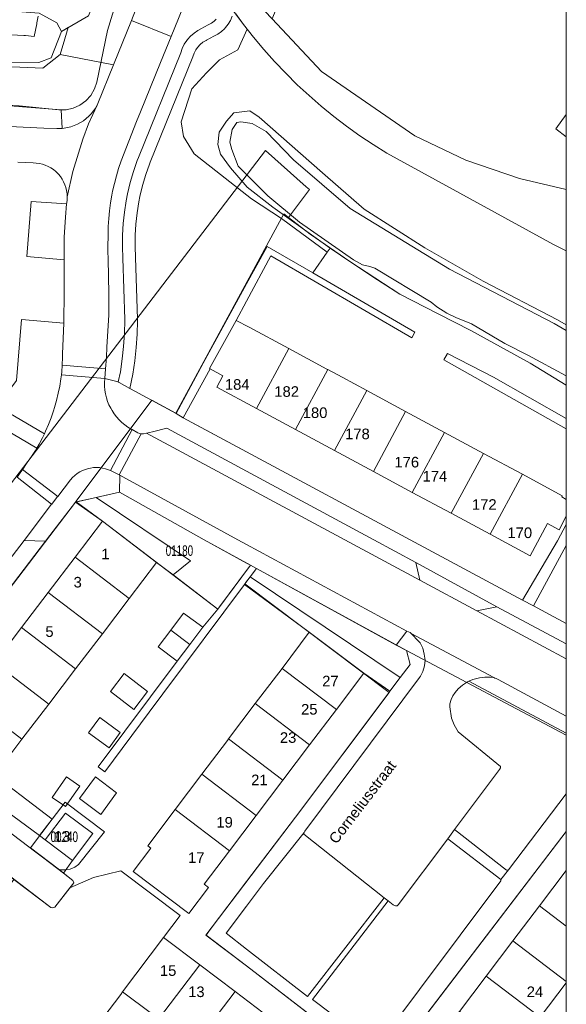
# Model space of a CAD drawing. Header units: metres. Extents: x 172328 to 173045, y 561852 to 562403.
# Tile 13 of 18: x 172968 to 173045, y 561934 to 562074. Entities that reach past the tile are written whole.
import ezdxf
from ezdxf.enums import TextEntityAlignment as Align

# ---------------------------------------------------------------- set-up
doc = ezdxf.new("R2010")
doc.units = ezdxf.units.M
doc.header["$MEASUREMENT"] = 0
for name, color, linetype, lineweight in [('BGT_BTD_groenvoorziening', 7, 'Continuous', 0), ('BGT_FTG_functioneelgebied', 7, 'Continuous', 0), ('BGT_NAR_huisnummers', 7, 'Continuous', 0), ('BGT_ORL_straatnamen', 7, 'Continuous', 0), ('BGT_OTD_erf', 7, 'Continuous', 0), ('BGT_OWT_oever_slootkant', 7, 'Continuous', 0), ('BGT_PND_pand', 7, 'Continuous', 0), ('BGT_WGD_parkeervlak', 7, 'Continuous', 0), ('BGT_WGD_rijbaan', 7, 'Continuous', 0), ('BGT_WGD_verkeersdrempel', 7, 'Continuous', 0), ('BGT_WGD_voetpad', 7, 'Continuous', 0), ('BGT_WTD_waterloop', 7, 'Continuous', 0), ('Lki_G01_perceelgrens', 7, 'Continuous', 0), ('Lki_Z01_perceelnummer', 7, 'Continuous', 0)]:
    doc.layers.add(name, color=color, linetype=linetype, lineweight=lineweight)
doc.styles.add('Style-arial', font='arial.shx')

msp = doc.modelspace()

# ---------------------------------------------------------------- linework, layer by layer
at = {"layer": 'BGT_BTD_groenvoorziening', "color": 7, "linetype": 'Continuous', "lineweight": 0, "flags": 128}
for points in [[(172996.33, 562088.61), (172989.31, 562071.27), (172987.82, 562067.58), (172984.97, 562060.62), (172984.38, 562059.26), (172983.3, 562056.47), (172982.24, 562053.65), (172981.87, 562052.6), (172981.55, 562051.53), (172981.26, 562050.45), (172981.02, 562049.36), (172980.9, 562048.8), (172980.71, 562047.7), (172980.57, 562046.6), (172980.46, 562045.49), (172980.39, 562044.37), (172980.37, 562043.8), (172980.34, 562040.82), (172980.38, 562039.81), (172980.5, 562034.83), (172980.49, 562032.83), (172980.46, 562031.81), (172980.2, 562027.32), (172980.14, 562025.8), (172980, 562024.22), (172979.89, 562022.83), (172981.82, 562022.35), (172981.82, 562022.35), (172982.12, 562023.81), (172982.39, 562025.65), (172982.58, 562027.38), (172982.7, 562029.24), (172982.74, 562031.1), (172982.74, 562031.2), (172982.47, 562039.87), (172982.41, 562041.51), (172982.42, 562043.14), (172982.51, 562044.77), (172982.68, 562046.39), (172982.93, 562048.01), (172983.13, 562049.01), (172983.51, 562050.6), (172983.96, 562052.17), (172984.5, 562053.72), (172984.66, 562054.14), (172990.67, 562068.97), (172990.89, 562069.58), (172991.17, 562070.17), (172991.53, 562070.72), (172991.62, 562070.84), (172992.06, 562071.33), (172992.55, 562071.76), (172993.09, 562072.13), (172993.52, 562072.36), (172994.57, 562072.93), (172995.01, 562073.16), (172995.4, 562073.46), (172995.67, 562073.72)], [(172977.59, 562074.21), (172974.72, 562072.54), (172974.26, 562070.94), (172973.58, 562068.72), (172981.14, 562067.26), (172983.68, 562073.54), (172983.68, 562073.54), (172984.28, 562075.01)], [(172997.96, 562074.13), (172997.71, 562073.56), (172997.4, 562073.02), (172997.01, 562072.53), (172996.88, 562072.38), (172996.42, 562071.96), (172995.91, 562071.6), (172995.36, 562071.31), (172994.33, 562070.76), (172994.27, 562070.73), (172993.81, 562070.46), (172993.4, 562070.13), (172993.04, 562069.73), (172992.79, 562069.38), (172992.55, 562068.9), (172992.39, 562068.39), (172986.33, 562053.48), (172986.23, 562053.21), (172985.71, 562051.71), (172985.26, 562050.18), (172984.89, 562048.64), (172984.74, 562047.87), (172984.48, 562046.3), (172984.31, 562044.72), (172984.22, 562043.14), (172984.21, 562041.55), (172984.27, 562039.96), (172984.54, 562031.23), (172984.54, 562031.02), (172984.5, 562029.12), (172984.37, 562027.23), (172984.17, 562025.35), (172983.89, 562023.48), (172983.46, 562021.45), (172983.57, 562021.39), (172990.03, 562017.89), (172990.03, 562017.89), (172993.82, 562025), (173000, 562036.27), (173002.9, 562041.55), (173009.36, 562037.8), (173011.43, 562040.74), (173004.92, 562045.49), (173000.71, 562048.29), (172992.57, 562054.65), (172991.07, 562057.09), (172990.71, 562059.17), (172992.24, 562063.87), (172994.33, 562066.15), (172996.17, 562067.99), (172998.77, 562069.37), (173000.1, 562072.3), (172999.57, 562072.97), (172998.47, 562074.47)], [(172956.7, 562062.2), (172973.71, 562060.9), (172973.88, 562058.26), (172974.13, 562058.28), (172974.62, 562058.37), (172975.1, 562058.49), (172975.57, 562058.66), (172976.03, 562058.85), (172976.45, 562059.08), (172976.87, 562059.35), (172977.27, 562059.65), (172977.64, 562059.98), (172977.98, 562060.34), (172978.3, 562060.73), (172978.58, 562061.14), (172978.83, 562061.57), (172978.92, 562061.78), (172981.14, 562067.26), (172981.14, 562067.26), (172973.58, 562068.72), (172971.11, 562066.81), (172963.45, 562067.12)], [(172948.85, 562059.39), (172971.25, 562058.31), (172973.13, 562058.24), (172973.63, 562058.24), (172973.88, 562058.26), (172973.71, 562060.9), (172956.7, 562062.2)], [(172967.73, 562009.19), (172968.26, 562009.97), (172968.26, 562009.97), (172968.29, 562010.02), (172968.93, 562010.93), (172969.52, 562011.78), (172970.07, 562012.65), (172970.27, 562013), (172963.28, 562017.09)], [(172977.1, 561928.93), (172982.16, 561935.6), (172982.41, 561935.99), (172988.23, 561943.69), (172990.57, 561946.79), (172982.2, 561953.13), (172978.32, 561952.16), (172974.94, 561950.73), (172972.81, 561948), (172972.56, 561947.88), (172972.26, 561947.95), (172967.04, 561951.91), (172962, 561945.07), (172962.24, 561944.89), (172955.18, 561935.31), (172954.94, 561935.49), (172950.79, 561929.85)]]:
    msp.add_lwpolyline(points, dxfattribs=at)
for points in [[(173045.29, 562030.45), (173045.29, 562040.92), (173043.49, 562041.83), (173019.87, 562054.75), (173017.93, 562055.96), (173016.03, 562057.23), (173014.17, 562058.56), (173012.35, 562059.95), (173010.58, 562061.4), (173008.86, 562062.9), (173007.18, 562064.45), (173005.55, 562066.06), (173003.97, 562067.72), (173002.45, 562069.42), (173000.98, 562071.18), (173000.1, 562072.3), (172998.77, 562069.37), (172996.17, 562067.99), (172994.33, 562066.15), (172992.24, 562063.87), (172990.71, 562059.17), (172991.07, 562057.09), (172992.57, 562054.65), (173000.71, 562048.29), (173004.92, 562045.49), (173011.43, 562040.74), (173011.84, 562041.32), (173003.7, 562047.12), (173000.1, 562049.93), (172997.71, 562052.67), (172996.3, 562054.61), (172995.93, 562056), (172996.1, 562057.72), (172997.15, 562059.3), (172998.21, 562060.47), (173000.46, 562060.75), (173001.79, 562059.83), (173010.75, 562051.95), (173016.64, 562046.81), (173025.27, 562041.35), (173033.5, 562036.62), (173044.03, 562031.15), (173045.29, 562030.45)], [(172974.49, 562047.57), (172969.48, 562047.89), (172968.86, 562040.11), (172974.14, 562039.63), (172974.13, 562042.46), (172974.14, 562042.88), (172974.35, 562045.7), (172974.49, 562047.57)], [(172971.35, 562015.03), (172971.52, 562015.38), (172971.93, 562016.32), (172972.3, 562017.29), (172972.64, 562018.26), (172972.8, 562018.76), (172973.08, 562019.75), (172973.32, 562020.76), (172973.52, 562021.77), (172973.68, 562022.78), (172973.75, 562023.38), (172973.8, 562023.81), (172973.88, 562024.74), (172973.93, 562025.87), (172973.93, 562026.36), (172974.09, 562030.7), (172968.11, 562031.19), (172967.38, 562022.54), (172964.66, 562018.91), (172971.35, 562015.03)], [(172975.87, 562005.37), (172979.58, 562002.65), (172987.25, 561996.8), (172989.58, 561995.02), (172992.04, 561997.02), (172978.68, 562006), (172975.87, 562005.37)], [(172982.01, 562006.75), (172978.68, 562006), (172992.04, 561997.02), (172989.58, 561995.02), (172995.91, 561990.18), (172996.16, 561990.51), (172998.9, 561994.19), (173000, 561995.66), (173000.55, 561996.41), (173000, 561996.71), (172993.99, 562000), (172982.01, 562006.75)], [(173021.21, 561985.09), (173001.39, 561995.95), (173000.49, 561994.74), (173021.76, 561980.5), (173023.15, 561982.36), (173022.63, 561984.32), (173021.21, 561985.09)], [(173035.46, 561990.53), (173023.99, 561996.78), (173024.52, 561994.27), (173032.6, 561989.96), (173035.46, 561990.53)], [(173021.76, 561980.5), (173000.49, 561994.74), (173000, 561994.08), (172999.71, 561993.69), (173008.87, 561986.9), (173016.59, 561981.1), (173020.31, 561978.57), (173021.76, 561980.5)], [(173045.29, 561964.05), (173045.29, 561972.61), (173031.47, 561979.97), (173031.29, 561979.89), (173030.57, 561979.4), (173029.99, 561978.88), (173029.53, 561978.39), (173029.2, 561977.89), (173028.97, 561977.37), (173028.81, 561976.77), (173028.81, 561976.34), (173029.04, 561974.76), (173029.4, 561973.79), (173029.99, 561972.83), (173035.97, 561967.89), (173035.99, 561967.69), (173035.82, 561967.47), (173029.47, 561958.98), (173036.82, 561953.2), (173037.12, 561953.25), (173045.29, 561964.05)], [(172970.64, 561958.13), (172972.44, 561960.45), (172952.86, 561975.37), (172952.83, 561975.39), (172951.63, 561973.81), (172950.8, 561972.73), (172970.64, 561958.13)], [(172951.71, 561969.75), (172970.15, 561955.76), (172971.1, 561955.04), (172974.07, 561952.78), (172975.34, 561954.6), (172971.46, 561957.52), (172970.64, 561958.13), (172950.8, 561972.73), (172950.07, 561971.79), (172950.26, 561971.4), (172950.49, 561971.02), (172950.75, 561970.66), (172951.04, 561970.33), (172951.36, 561970.03), (172951.71, 561969.75)], [(173008.14, 561958.56), (173002.41, 561951.31), (173000, 561948.14), (172997.09, 561944.31), (173000, 561942.05), (173008.62, 561935.34), (173019.49, 561949.28), (173008.11, 561958.31), (173008.14, 561958.56)], [(173020.03, 561948.87), (173009.34, 561934.91), (173017.43, 561928.82), (173017.97, 561928.42), (173018.3, 561928.36), (173018.65, 561928.56), (173018.73, 561928.63), (173036.03, 561951.71), (173036.03, 561951.91), (173028.5, 561957.67), (173021.49, 561948.31), (173021.33, 561948.16), (173021.08, 561948.17), (173020.78, 561948.29), (173020.03, 561948.87)]]:
    msp.add_lwpolyline(points, close=True, dxfattribs=at)
at = {"layer": 'BGT_FTG_functioneelgebied', "color": 7, "linetype": 'Continuous', "lineweight": 0, "flags": 128}
for points in [[(172808.93, 562058.15), (172829.49, 562061.38), (172851.61, 562064.47), (172871.76, 562064.5), (172872.7, 562064.59), (172873.61, 562064.86), (172874.45, 562065.3), (172875.04, 562065.76), (172900.12, 562064.84), (172938.81, 562062.99), (172967.79, 562061.44), (172973.38, 562060.89), (172974.43, 562060.89), (172975.44, 562061.12), (172976.39, 562061.54), (172977.23, 562062.16), (172977.93, 562062.94), (172978.45, 562063.84), (172978.77, 562064.83), (172980.3, 562072.14), (172986.17, 562091.42)], [(172970.47, 562074.17), (172970.28, 562073.21), (172970.28, 562073.06), (172969.9, 562071.28), (172968.66, 562071.4), (172968.43, 562071.42), (172939.33, 562072.98), (172939.3, 562072.98), (172900.57, 562074.83)]]:
    msp.add_lwpolyline(points, dxfattribs=at)
at = {"layer": 'BGT_OTD_erf', "color": 7, "linetype": 'Continuous', "lineweight": 0, "flags": 128}
msp.add_lwpolyline([(172998.47, 562074.47), (172999.57, 562072.97), (173000.1, 562072.3), (173000.98, 562071.18), (173002.45, 562069.42), (173003.97, 562067.72), (173005.55, 562066.06), (173007.18, 562064.45), (173008.86, 562062.9), (173010.58, 562061.4), (173012.35, 562059.95), (173014.17, 562058.56), (173016.03, 562057.23), (173017.93, 562055.96), (173019.87, 562054.75), (173043.49, 562041.83), (173045.29, 562040.92), (173045.29, 562040.92), (173045.29, 562057.07), (173043.79, 562058.19), (173045.29, 562060.21), (173045.29, 562154.35)], dxfattribs=at)
for points in [[(173045.29, 562017.16), (173045.29, 562021.91), (173040.17, 562025), (173031.78, 562029.62), (173027.14, 562031.98), (173021.71, 562034.77), (173017.89, 562037.26), (173014.62, 562039.4), (173011.84, 562041.32), (173011.43, 562040.74), (173009.36, 562037.8), (173023.85, 562029.4), (173023.4, 562028.62), (173003.43, 562040.2), (173000, 562033.8), (172998.53, 562031.07), (173000.35, 562030.09), (173005.97, 562027.07), (173011.36, 562024.17), (173011.49, 562024.1), (173013.53, 562023.01), (173017.01, 562021.14), (173022.52, 562018.17), (173028.04, 562015.21), (173033.55, 562012.24), (173039.07, 562009.28), (173044.72, 562006.24), (173044.64, 562006.09), (173045.29, 562005.73), (173045.29, 562015.74), (173027.95, 562025.5), (173028.45, 562026.37), (173034.98, 562023.04), (173045.29, 562017.16)], [(173045.29, 562002.16), (173045.29, 562003.36), (173044.28, 562001.41), (173042.62, 562002.33), (173040.16, 561997.75), (173034.5, 562000.79), (173028.99, 562003.76), (173023.47, 562006.72), (173017.96, 562009.69), (173012.45, 562012.66), (173006.93, 562015.62), (173001.42, 562018.59), (172995.76, 562021.63), (172996.63, 562023.24), (172994.84, 562024.21), (172991.01, 562017.28), (173000, 562012.45), (173023.17, 562000), (173039.07, 561991.47), (173044.04, 561999.85), (173045.29, 562002.16)], [(173045.29, 561988.17), (173045.29, 561999.18), (173040.64, 561990.67), (173045.29, 561988.17)], [(173045.29, 561953.21), (173045.29, 561958.71), (173018.86, 561924.15), (173029.23, 561916.52), (173032.28, 561914.28), (173037.37, 561910.53), (173041.35, 561915.46), (173042.64, 561914.68), (173043.16, 561914.41), (173045.29, 561917.27), (173045.29, 561937.27), (173041.6, 561932.4), (173037.82, 561927.42), (173034.04, 561922.43), (173030.17, 561917.32), (173022.5, 561923.13), (173026.37, 561928.24), (173030.15, 561933.23), (173033.93, 561938.21), (173037.7, 561943.2), (173041.48, 561948.18), (173045.26, 561953.17), (173045.29, 561953.21)]]:
    msp.add_lwpolyline(points, close=True, dxfattribs=at)
at = {"layer": 'BGT_OWT_oever_slootkant', "color": 7, "linetype": 'Continuous', "lineweight": 0, "flags": 128}
msp.add_lwpolyline([(172963.45, 562067.12), (172971.11, 562066.81), (172973.58, 562068.72), (172974.26, 562070.94), (172974.72, 562072.54), (172973.76, 562071.98), (172972.33, 562068.27), (172970.54, 562067.59), (172962.18, 562067.67)], dxfattribs=at)
msp.add_lwpolyline([(173045.29, 562029.66), (173045.29, 562030.45), (173044.03, 562031.15), (173033.5, 562036.62), (173025.27, 562041.35), (173016.64, 562046.81), (173010.75, 562051.95), (173001.79, 562059.83), (173000.46, 562060.75), (172998.21, 562060.47), (172997.15, 562059.3), (172996.1, 562057.72), (172995.93, 562056), (172996.3, 562054.61), (172997.71, 562052.67), (173000.1, 562049.93), (173003.7, 562047.12), (173011.84, 562041.32), (173014.62, 562039.4), (173017.89, 562037.26), (173021.71, 562034.77), (173027.14, 562031.98), (173031.78, 562029.62), (173040.17, 562025), (173045.29, 562021.91), (173045.29, 562023.24), (173039.85, 562026.16), (173036.57, 562027.82), (173031.87, 562030.59), (173029.64, 562031.48), (173028.37, 562032.1), (173026.97, 562033.01), (173026.14, 562033.64), (173018.15, 562038.47), (173017.45, 562038.71), (173016.44, 562038.94), (173015.15, 562039.67), (173007.5, 562044.98), (173003.01, 562048.73), (172998.78, 562052.91), (172997.9, 562055.27), (172997.63, 562056.32), (172997.97, 562058.09), (172998.61, 562059.08), (172999.16, 562059.21), (173000.78, 562058.94), (173002.76, 562057.82), (173006.62, 562053.83), (173014.65, 562046.93), (173028.76, 562038.32), (173043.59, 562030.63), (173045.29, 562029.66)], close=True, dxfattribs=at)
at = {"layer": 'BGT_PND_pand', "color": 12, "linetype": 'Continuous', "lineweight": 0, "flags": 128}
for points in [[(173045.29, 562057.07), (173045.29, 562060.21), (173043.79, 562058.19), (173045.29, 562057.07)], [(173001.42, 562018.59), (173005.97, 562027.07), (173000.35, 562030.09), (172998.53, 562031.07), (172998.51, 562031.08), (172994.74, 562024.27), (172994.84, 562024.21), (172996.63, 562023.24), (172995.76, 562021.63), (173001.42, 562018.59)], [(173006.93, 562015.62), (173011.49, 562024.1), (173011.36, 562024.17), (173005.97, 562027.07), (173001.42, 562018.59), (173006.93, 562015.62)], [(173012.45, 562012.66), (173017.01, 562021.14), (173013.53, 562023.01), (173011.49, 562024.1), (173006.93, 562015.62), (173012.45, 562012.66)], [(173017.96, 562009.69), (173022.52, 562018.17), (173017.01, 562021.14), (173012.45, 562012.66), (173017.96, 562009.69)], [(173023.47, 562006.72), (173028.04, 562015.21), (173022.52, 562018.17), (173017.96, 562009.69), (173023.47, 562006.72)], [(173028.99, 562003.76), (173033.55, 562012.24), (173028.04, 562015.21), (173023.47, 562006.72), (173028.99, 562003.76)], [(173034.5, 562000.79), (173039.07, 562009.28), (173033.55, 562012.24), (173028.99, 562003.76), (173034.5, 562000.79)], [(173045.29, 562003.36), (173045.29, 562005.73), (173044.64, 562006.09), (173044.72, 562006.24), (173039.07, 562009.28), (173034.5, 562000.79), (173040.16, 561997.75), (173042.62, 562002.33), (173044.28, 562001.41), (173045.29, 562003.36)], [(172979.58, 562002.65), (172975.69, 561997.54), (172983.36, 561991.7), (172987.25, 561996.8), (172979.58, 562002.65)], [(172975.69, 561997.54), (172971.89, 561992.56), (172979.56, 561986.71), (172983.36, 561991.7), (172975.69, 561997.54)], [(172971.89, 561992.56), (172968.1, 561987.58), (172975.77, 561981.73), (172979.56, 561986.71), (172971.89, 561992.56)], [(172993.8, 561987.63), (172991.08, 561989.63), (172989.25, 561987.2), (172991.94, 561985.16), (172993.8, 561987.63)], [(172968.1, 561987.58), (172964.3, 561982.6), (172971.97, 561976.75), (172975.77, 561981.73), (172968.1, 561987.58)], [(172991.94, 561985.16), (172989.25, 561987.2), (172987.46, 561984.83), (172990.17, 561982.8), (172991.94, 561985.16)], [(173016.59, 561981.1), (173008.87, 561986.9), (173005.02, 561981.8), (173012.71, 561975.97), (173016.59, 561981.1)], [(172964.3, 561982.6), (172960.5, 561977.62), (172968.17, 561971.77), (172971.97, 561976.75), (172964.3, 561982.6)], [(173012.71, 561975.97), (173005.02, 561981.8), (173001.23, 561976.8), (173008.92, 561970.98), (173012.71, 561975.97)], [(172984.04, 561975.98), (172985.98, 561978.54), (172982.64, 561981.07), (172980.7, 561978.51), (172984.04, 561975.98)], [(172960.5, 561977.62), (172956.61, 561972.51), (172964.28, 561966.66), (172968.17, 561971.77), (172960.5, 561977.62)], [(173008.92, 561970.98), (173001.23, 561976.8), (172997.45, 561971.8), (173005.14, 561965.98), (173008.92, 561970.98)], [(172980.51, 561970.54), (172982.09, 561972.73), (172979.18, 561974.84), (172977.6, 561972.65), (172980.51, 561970.54)], [(173005.14, 561965.98), (172997.45, 561971.8), (172997.3, 561971.6), (172993.67, 561966.8), (173001.35, 561960.98), (173005.14, 561965.98)], [(172974.32, 561962.22), (172976.35, 561965.12), (172974.49, 561966.42), (172972.46, 561963.52), (172974.32, 561962.22)], [(172979.33, 561961.11), (172981.57, 561964.19), (172978.61, 561966.42), (172976.32, 561963.37), (172979.33, 561961.11)], [(173001.35, 561960.98), (172993.67, 561966.8), (172989.89, 561961.79), (172997.56, 561955.98), (173001.35, 561960.98)], [(172971.46, 561957.52), (172975.34, 561954.6), (172978.19, 561958.41), (172974.35, 561961.3), (172971.46, 561957.52)], [(172997.56, 561955.98), (172989.89, 561961.79), (172986.01, 561956.66), (172986.43, 561956.35), (172983.94, 561953.04), (172991.8, 561947.1), (172994.58, 561950.76), (172993.97, 561951.24), (172997.56, 561955.98)], [(173045.29, 561945.3), (173045.29, 561953.14), (173045.26, 561953.17), (173041.48, 561948.18), (173045.29, 561945.3)], [(173045.29, 561953.14), (173045.29, 561953.21), (173045.26, 561953.17), (173045.29, 561953.14)], [(173045.29, 561937.45), (173045.29, 561945.3), (173041.48, 561948.18), (173037.7, 561943.2), (173045.29, 561937.45)], [(172988.23, 561943.69), (172982.41, 561935.99), (172986.5, 561932.9), (172987.53, 561932.11), (172993.36, 561939.81), (172988.23, 561943.69)], [(173045.29, 561937.27), (173045.29, 561937.45), (173037.7, 561943.2), (173033.93, 561938.21), (173041.6, 561932.4), (173045.29, 561937.27)], [(172993.36, 561939.81), (172987.53, 561932.11), (172987.64, 561932.03), (172992.53, 561928.33), (172998.36, 561936.04), (172993.36, 561939.81)], [(173037.82, 561927.42), (173041.6, 561932.4), (173033.93, 561938.21), (173030.15, 561933.23), (173037.82, 561927.42)], [(172998.36, 561936.04), (172992.53, 561928.33), (172997.53, 561924.55), (173003.35, 561932.26), (172998.36, 561936.04)]]:
    msp.add_lwpolyline(points, close=True, dxfattribs=at)
at = {"layer": 'BGT_WGD_parkeervlak', "color": 7, "linetype": 'Continuous', "lineweight": 0, "flags": 128}
for points in [[(173023.99, 561996.78), (173018.02, 562000), (173000, 562009.72), (172988.68, 562015.83), (172986.66, 562015.27), (172985.82, 562015.11), (173024.52, 561994.27), (173023.99, 561996.78)], [(173045.29, 561983.17), (173045.29, 561985.28), (173035.46, 561990.53), (173032.6, 561989.96), (173045.29, 561983.17)]]:
    msp.add_lwpolyline(points, close=True, dxfattribs=at)
at = {"layer": 'BGT_WGD_rijbaan', "color": 7, "linetype": 'Continuous', "lineweight": 0, "flags": 128}
for points in [[(172989.31, 562071.27), (172996.33, 562088.61), (172990.7, 562090.85), (172984.28, 562075.01), (172983.68, 562073.54), (172989.31, 562071.27)], [(172980, 562024.22), (172980.14, 562025.8), (172980.2, 562027.32), (172980.46, 562031.81), (172980.49, 562032.83), (172980.5, 562034.83), (172980.38, 562039.81), (172980.34, 562040.82), (172980.37, 562043.8), (172980.39, 562044.37), (172980.46, 562045.49), (172980.57, 562046.6), (172980.71, 562047.7), (172980.9, 562048.8), (172981.02, 562049.36), (172981.26, 562050.45), (172981.55, 562051.53), (172981.87, 562052.6), (172982.24, 562053.65), (172983.3, 562056.47), (172984.38, 562059.26), (172984.97, 562060.62), (172987.82, 562067.58), (172989.31, 562071.27), (172983.68, 562073.54), (172981.14, 562067.26), (172978.92, 562061.78), (172978.83, 562061.57), (172977.6, 562058.9), (172976.81, 562056.74), (172975.36, 562052.14), (172974.58, 562048.57), (172974.56, 562048.13), (172974.51, 562047.7), (172974.49, 562047.57), (172974.35, 562045.7), (172974.14, 562042.88), (172974.13, 562042.46), (172974.14, 562039.63), (172974.17, 562034.42), (172974.11, 562031.41), (172974.09, 562030.7), (172973.93, 562026.36), (172973.93, 562025.87), (172973.88, 562024.74), (172980, 562024.22)], [(172979.89, 562022.83), (172973.75, 562023.38), (172973.68, 562022.78), (172973.52, 562021.77), (172973.32, 562020.76), (172973.08, 562019.75), (172972.8, 562018.76), (172972.64, 562018.26), (172972.3, 562017.29), (172971.93, 562016.32), (172971.52, 562015.38), (172971.35, 562015.03), (172971.07, 562014.45), (172970.59, 562013.54), (172970.27, 562013), (172970.07, 562012.65), (172969.52, 562011.78), (172968.93, 562010.93), (172968.29, 562010.02), (172968.26, 562009.97), (172973.23, 562006.15), (172975.06, 562008.48), (172975.35, 562008.81), (172975.66, 562009.11), (172976.01, 562009.37), (172976.37, 562009.61), (172976.76, 562009.81), (172977.16, 562009.97), (172977.58, 562010.1), (172977.87, 562010.16), (172978.3, 562010.22), (172978.73, 562010.24), (172979.17, 562010.22), (172979.6, 562010.16), (172980.02, 562010.06), (172980.44, 562009.93), (172980.73, 562009.8), (172983.79, 562015.6), (172983.78, 562015.61), (172983.64, 562015.68), (172983.17, 562015.97), (172982.73, 562016.28), (172982.31, 562016.63), (172981.92, 562017.01), (172981.56, 562017.41), (172981.23, 562017.84), (172980.93, 562018.3), (172980.74, 562018.62), (172980.5, 562019.11), (172980.3, 562019.61), (172980.14, 562020.13), (172980.01, 562020.66), (172979.92, 562021.19), (172979.87, 562021.74), (172979.86, 562022.28), (172979.89, 562022.83)], [(173045.29, 561975.02), (173045.29, 561983.17), (173032.6, 561989.96), (173024.52, 561994.27), (172985.82, 562015.11), (172985.38, 562015.03), (172985.21, 562014.99), (172985.04, 562014.99), (172981.95, 562009.18), (172982.03, 562009.14), (172982.48, 562008.91), (172998.76, 562000), (173000, 561999.33), (173022.72, 561987.06), (173023.17, 561986.86), (173023.31, 561986.74), (173035.02, 561980.51), (173035.16, 561980.43), (173035.35, 561980.38), (173035.62, 561980.2), (173045.29, 561975.02)], [(173023.31, 561986.74), (173023.71, 561986.38), (173024.03, 561986), (173024.6, 561985.42), (173024.97, 561984.64), (173025.16, 561983.81), (173025.28, 561982.96), (173025.19, 561982.16), (173024.96, 561981.36), (173024.65, 561980.71), (173024.5, 561980.49), (173008.26, 561958.73), (173008.14, 561958.56), (173008.11, 561958.31), (173019.49, 561949.28), (173020.03, 561948.87), (173020.78, 561948.29), (173021.08, 561948.17), (173021.33, 561948.16), (173021.49, 561948.31), (173028.5, 561957.67), (173029.47, 561958.98), (173035.82, 561967.47), (173035.99, 561967.69), (173035.97, 561967.89), (173029.99, 561972.83), (173029.4, 561973.79), (173029.04, 561974.76), (173028.81, 561976.34), (173028.81, 561976.77), (173028.97, 561977.37), (173029.2, 561977.89), (173029.53, 561978.39), (173029.99, 561978.88), (173030.57, 561979.4), (173031.29, 561979.89), (173031.47, 561979.97), (173032.05, 561980.24), (173032.98, 561980.45), (173033.73, 561980.54), (173034.55, 561980.56), (173035.02, 561980.51), (173023.31, 561986.74)], [(172948.75, 561965.79), (172950.44, 561964.51), (172958.17, 561958.64), (172966.21, 561952.54), (172967.04, 561951.91), (172972.26, 561947.95), (172972.56, 561947.88), (172972.81, 561948), (172974.94, 561950.73), (172975.5, 561951.45), (172975.4, 561951.77), (172974.07, 561952.78), (172971.1, 561955.04), (172970.15, 561955.76), (172951.71, 561969.75), (172948.75, 561965.79)]]:
    msp.add_lwpolyline(points, close=True, dxfattribs=at)
for points in [[(172967.6, 562053.49), (172969.76, 562053.38), (172970.2, 562053.36), (172970.64, 562053.3), (172971.07, 562053.2), (172971.48, 562053.06), (172971.89, 562052.88), (172972.27, 562052.67), (172972.64, 562052.42), (172972.98, 562052.14), (172973.29, 562051.83), (172973.33, 562051.78), (172973.61, 562051.44), (172973.86, 562051.08), (172974.07, 562050.69), (172974.25, 562050.29), (172974.39, 562049.87), (172974.49, 562049.45), (172974.56, 562049.01), (172974.58, 562048.57), (172975.36, 562052.14), (172976.81, 562056.74), (172977.6, 562058.9), (172978.83, 562061.57), (172978.58, 562061.14), (172978.3, 562060.73), (172977.98, 562060.34), (172977.64, 562059.98), (172977.27, 562059.65), (172976.87, 562059.35), (172976.45, 562059.08), (172976.03, 562058.85), (172975.57, 562058.66), (172975.1, 562058.49), (172974.62, 562058.37), (172974.13, 562058.28), (172973.88, 562058.26), (172973.63, 562058.24), (172973.13, 562058.24), (172971.25, 562058.31), (172948.85, 562059.39)], [(172962.27, 561991.83), (172968.46, 561999.92), (172972.37, 562005.03), (172967.47, 562008.86)]]:
    msp.add_lwpolyline(points, dxfattribs=at)
at = {"layer": 'BGT_WGD_verkeersdrempel', "color": 7, "linetype": 'Continuous', "lineweight": 0, "flags": 128}
for points in [[(172980, 562024.22), (172973.88, 562024.74), (172973.8, 562023.81), (172973.75, 562023.38), (172979.89, 562022.83), (172980, 562024.22)], [(172980.73, 562009.8), (172980.83, 562009.75), (172980.98, 562009.68), (172981.95, 562009.18), (172985.04, 562014.99), (172984.96, 562015), (172984.8, 562015.04), (172984.57, 562015.16), (172983.79, 562015.6), (172980.73, 562009.8)], [(172968.26, 562009.97), (172967.73, 562009.19), (172967.47, 562008.86), (172972.37, 562005.03), (172972.39, 562005.07), (172973.22, 562006.14), (172973.23, 562006.15), (172968.26, 562009.97)]]:
    msp.add_lwpolyline(points, close=True, dxfattribs=at)
at = {"layer": 'BGT_WGD_voetpad', "color": 7, "linetype": 'Continuous', "lineweight": 0, "flags": 128}
for points in [[(172995.67, 562073.72), (172995.4, 562073.46), (172995.01, 562073.16), (172994.57, 562072.93), (172993.52, 562072.36), (172993.09, 562072.13), (172992.55, 562071.76), (172992.06, 562071.33), (172991.62, 562070.84), (172991.53, 562070.72), (172991.17, 562070.17), (172990.89, 562069.58), (172990.67, 562068.97), (172984.66, 562054.14), (172984.5, 562053.72), (172983.96, 562052.17), (172983.51, 562050.6), (172983.13, 562049.01), (172982.93, 562048.01), (172982.68, 562046.39), (172982.51, 562044.77), (172982.42, 562043.14), (172982.41, 562041.51), (172982.47, 562039.87), (172982.74, 562031.2), (172982.74, 562031.1), (172982.7, 562029.24), (172982.58, 562027.38), (172982.39, 562025.65), (172982.12, 562023.81), (172981.82, 562022.35), (172981.86, 562022.34), (172981.96, 562022.29), (172983.46, 562021.45), (172983.89, 562023.48), (172984.17, 562025.35), (172984.37, 562027.23), (172984.5, 562029.12), (172984.54, 562031.02), (172984.54, 562031.23), (172984.27, 562039.96), (172984.21, 562041.55), (172984.22, 562043.14), (172984.31, 562044.72), (172984.48, 562046.3), (172984.74, 562047.87), (172984.89, 562048.64), (172985.26, 562050.18), (172985.71, 562051.71), (172986.23, 562053.21), (172986.33, 562053.48), (172992.39, 562068.39), (172992.55, 562068.9), (172992.79, 562069.38), (172993.04, 562069.73), (172993.4, 562070.13), (172993.81, 562070.46), (172994.27, 562070.73), (172994.33, 562070.76), (172995.36, 562071.31), (172995.91, 562071.6), (172996.42, 562071.96), (172996.88, 562072.38), (172997.01, 562072.53), (172997.4, 562073.02), (172997.71, 562073.56), (172997.96, 562074.13)], [(173017.43, 561928.82), (173009.34, 561934.91), (173020.03, 561948.87), (173019.49, 561949.28), (173008.62, 561935.34), (173000, 561942.05), (172997.09, 561944.31), (173000, 561948.14), (173002.41, 561951.31), (173008.14, 561958.56), (173008.26, 561958.73), (173024.5, 561980.49), (173024.65, 561980.71), (173024.96, 561981.36), (173025.19, 561982.16), (173025.28, 561982.96), (173025.16, 561983.81), (173024.97, 561984.64), (173024.6, 561985.42), (173024.03, 561986), (173023.71, 561986.38), (173023.31, 561986.74), (173023.17, 561986.86), (173022.72, 561987.06), (173022.72, 561987.06), (173021.21, 561985.09), (173022.63, 561984.32), (173023.15, 561982.36), (173021.76, 561980.5), (173020.31, 561978.57), (173020.09, 561978.28), (173006.93, 561960.74), (173000, 561951.61), (172994.83, 561944.81), (172994.25, 561944.01), (173000, 561939.65), (173010.68, 561931.42)], [(173018.86, 561924.15), (173045.29, 561958.71), (173045.29, 561958.71), (173045.29, 561964.05), (173037.12, 561953.25), (173036.03, 561951.91), (173036.03, 561951.71), (173018.73, 561928.63)]]:
    msp.add_lwpolyline(points, dxfattribs=at)
for points in [[(173009.36, 562037.8), (173002.9, 562041.55), (173000, 562036.27), (172993.82, 562025), (172990.03, 562017.89), (172991.01, 562017.28), (172994.84, 562024.21), (172994.74, 562024.27), (172998.51, 562031.08), (172998.53, 562031.07), (173000, 562033.8), (173003.43, 562040.2), (173023.4, 562028.62), (173023.85, 562029.4), (173009.36, 562037.8)], [(173045.29, 562017.16), (173034.98, 562023.04), (173028.45, 562026.37), (173027.95, 562025.5), (173045.29, 562015.74), (173045.29, 562017.16)], [(173045.29, 561985.28), (173045.29, 561988.17), (173040.64, 561990.67), (173039.07, 561991.47), (173023.17, 562000), (173000, 562012.45), (172991.01, 562017.28), (172990.03, 562017.89), (172983.57, 562021.39), (172983.46, 562021.45), (172981.96, 562022.29), (172981.86, 562022.34), (172981.82, 562022.35), (172979.89, 562022.83), (172979.86, 562022.28), (172979.87, 562021.74), (172979.92, 562021.19), (172980.01, 562020.66), (172980.14, 562020.13), (172980.3, 562019.61), (172980.5, 562019.11), (172980.74, 562018.62), (172980.93, 562018.3), (172981.23, 562017.84), (172981.56, 562017.41), (172981.92, 562017.01), (172982.31, 562016.63), (172982.73, 562016.28), (172983.17, 562015.97), (172983.64, 562015.68), (172983.78, 562015.61), (172983.79, 562015.6), (172984.57, 562015.16), (172984.8, 562015.04), (172984.96, 562015), (172985.04, 562014.99), (172985.21, 562014.99), (172985.38, 562015.03), (172985.82, 562015.11), (172986.66, 562015.27), (172988.68, 562015.83), (173000, 562009.72), (173018.02, 562000), (173023.99, 561996.78), (173035.46, 561990.53), (173045.29, 561985.28)], [(172973.23, 562006.15), (172973.22, 562006.14), (172972.39, 562005.07), (172972.37, 562005.03), (172968.46, 561999.92), (172971.5, 561999.8), (172971.66, 562000), (172975.74, 562005.34), (172975.87, 562005.37), (172978.68, 562006), (172982.01, 562006.75), (172982.03, 562009.14), (172981.95, 562009.18), (172980.98, 562009.68), (172980.83, 562009.75), (172980.73, 562009.8), (172980.44, 562009.93), (172980.02, 562010.06), (172979.6, 562010.16), (172979.17, 562010.22), (172978.73, 562010.24), (172978.3, 562010.22), (172977.87, 562010.16), (172977.58, 562010.1), (172977.16, 562009.97), (172976.76, 562009.81), (172976.37, 562009.61), (172976.01, 562009.37), (172975.66, 562009.11), (172975.35, 562008.81), (172975.06, 562008.48), (172973.23, 562006.15)], [(172982.03, 562009.14), (172982.01, 562006.75), (172993.99, 562000), (173000, 561996.71), (173000.55, 561996.41), (173001.39, 561995.95), (173021.21, 561985.09), (173022.72, 561987.06), (173000, 561999.33), (172998.76, 562000), (172982.48, 562008.91), (172982.03, 562009.14)], [(173045.29, 561999.18), (173045.29, 562002.16), (173044.04, 561999.85), (173039.07, 561991.47), (173040.64, 561990.67), (173045.29, 561999.18)], [(172971.5, 561999.8), (172968.46, 561999.92), (172962.27, 561991.83), (172950.77, 561976.8), (172950.77, 561976.8), (172950.51, 561976.44), (172950.28, 561976.06), (172950.08, 561975.67), (172949.92, 561975.26), (172949.8, 561974.83), (172949.72, 561974.4), (172949.68, 561973.96), (172949.68, 561973.52), (172949.68, 561973.51), (172949.72, 561973.07), (172949.8, 561972.63), (172949.91, 561972.21), (172950.07, 561971.79), (172950.8, 561972.73), (172951.63, 561973.81), (172952.83, 561975.39), (172952.83, 561975.39), (172971.5, 561999.8)], [(172995.91, 561990.18), (172993.8, 561987.63), (172991.94, 561985.16), (172990.17, 561982.8), (172978.97, 561967.85), (172979.9, 561967.15), (172986.21, 561975.6), (172988.15, 561978.17), (172999.71, 561993.69), (173000, 561994.08), (173000.49, 561994.74), (173001.39, 561995.95), (173000.55, 561996.41), (173000, 561995.66), (172998.9, 561994.19), (172996.16, 561990.51), (172995.91, 561990.18)], [(173045.29, 561972.61), (173045.29, 561975.02), (173035.62, 561980.2), (173035.35, 561980.38), (173035.16, 561980.43), (173035.02, 561980.51), (173034.55, 561980.56), (173033.73, 561980.54), (173032.98, 561980.45), (173032.05, 561980.24), (173031.47, 561979.97), (173045.29, 561972.61)], [(173037.12, 561953.25), (173036.82, 561953.2), (173029.47, 561958.98), (173028.5, 561957.67), (173036.03, 561951.91), (173037.12, 561953.25)]]:
    msp.add_lwpolyline(points, close=True, dxfattribs=at)
at = {"layer": 'BGT_WTD_waterloop', "color": 7, "linetype": 'Continuous', "lineweight": 0, "flags": 128}
msp.add_lwpolyline([(172820.1, 562067.5), (172824.35, 562068.09), (172829.49, 562068.72), (172834.69, 562069.22), (172838.76, 562069.79), (172842.73, 562070.29), (172848.35, 562071.04), (172853.01, 562071.58), (172856.36, 562071.83), (172860.68, 562071.99), (172865.94, 562072.18), (172890.4, 562071.16), (172903.36, 562070.84), (172923.15, 562070), (172937.1, 562069.21), (172952.29, 562068.28), (172959.1, 562068.01), (172962.18, 562067.67), (172970.54, 562067.59), (172972.33, 562068.27), (172973.76, 562071.98), (172973.1, 562073.21), (172970.62, 562074.58)], dxfattribs=at)
msp.add_lwpolyline([(173045.29, 562023.24), (173045.29, 562029.66), (173043.59, 562030.63), (173028.76, 562038.32), (173014.65, 562046.93), (173006.62, 562053.83), (173002.76, 562057.82), (173000.78, 562058.94), (172999.16, 562059.21), (172998.61, 562059.08), (172997.97, 562058.09), (172997.63, 562056.32), (172997.9, 562055.27), (172998.78, 562052.91), (173003.01, 562048.73), (173007.5, 562044.98), (173015.15, 562039.67), (173016.44, 562038.94), (173017.45, 562038.71), (173018.15, 562038.47), (173026.14, 562033.64), (173026.97, 562033.01), (173028.37, 562032.1), (173029.64, 562031.48), (173031.87, 562030.59), (173036.57, 562027.82), (173039.85, 562026.16), (173045.29, 562023.24)], close=True, dxfattribs=at)
at = {"layer": 'Lki_G01_perceelgrens', "color": 226, "linetype": 'Continuous', "lineweight": 0, "flags": 128}
for points in [[(173045.29, 562049.61), (173045.29, 562153.95), (173041.4, 562152.55), (173032.82, 562146.89), (173025.86, 562139.3), (173020.86, 562130.31), (173001.47, 562082.65), (173006.39, 562080.65), (173003.6, 562073.77), (173010.6, 562066.34), (173023.82, 562057.23), (173031.08, 562053.76), (173038.68, 562051.15), (173045.29, 562049.61)], [(172973.76, 562071.98), (172977.59, 562074.21), (172986.81, 562097.05), (172987.23, 562098.05), (172983.44, 562098.85), (172973.51, 562100.87), (172968.14, 562074.77), (172970.62, 562074.58), (172973.1, 562073.21), (172973.76, 562071.98)], [(173045.29, 562040.92), (173045.29, 562049.61), (173038.68, 562051.15), (173031.08, 562053.76), (173023.82, 562057.23), (173010.6, 562066.34), (173003.6, 562073.77), (172999.59, 562078.03), (172998.21, 562074.82), (172999.57, 562072.97), (173000.98, 562071.18), (173002.45, 562069.42), (173003.97, 562067.72), (173005.55, 562066.06), (173007.18, 562064.45), (173008.86, 562062.9), (173010.58, 562061.4), (173012.35, 562059.95), (173014.17, 562058.56), (173016.03, 562057.23), (173017.93, 562055.96), (173019.87, 562054.75), (173043.49, 562041.83), (173045.29, 562040.92)], [(172847.61, 561851.81), (172858.59, 561851.81), (172873.27, 561871.04), (172901.64, 561909.22), (172913.26, 561923.49), (172917.62, 561929.23), (172926.97, 561941.46), (172945.49, 561965.73), (172952.86, 561975.37), (172975.74, 562005.34), (172975.85, 562005.49), (172986.55, 562019.78), (172989.96, 562017.93), (173005.28, 562046.16), (173005.93, 562045.65), (173008.91, 562049.62), (173008.45, 562049.97), (173002.66, 562055.13), (172927.01, 561956.24), (172920.51, 561947.75), (172881.15, 561896.29), (172855.44, 561862.19), (172848.57, 561853.08), (172847.61, 561851.81)], [(173045.29, 561988.17), (173045.29, 562021.91), (173040.17, 562025), (173031.78, 562029.62), (173027.14, 562031.98), (173021.71, 562034.77), (173014.62, 562039.4), (173009.02, 562043.26), (173005.93, 562045.65), (173005.28, 562046.16), (172989.96, 562017.93), (172990.03, 562017.89), (172991.01, 562017.28), (172992.86, 562016.28), (173000, 562012.44), (173023.17, 562000), (173039.07, 561991.47), (173040.64, 561990.67), (173045.29, 561988.17)], [(173045.29, 561972.33), (173045.29, 561988.17), (173040.64, 561990.67), (173039.07, 561991.47), (173023.17, 562000), (173000, 562012.44), (172992.86, 562016.28), (172991.01, 562017.28), (172990.03, 562017.89), (172989.96, 562017.93), (172986.55, 562019.78), (172975.85, 562005.49), (172975.74, 562005.34), (172982.01, 562006.75), (172993.99, 562000), (173000.55, 561996.41), (173001.39, 561995.95), (173022.63, 561984.32), (173045.29, 561972.33)], [(172975.74, 562005.34), (172979.58, 562002.65), (172995.92, 561990.19), (173000.55, 561996.41), (172993.99, 562000), (172982.01, 562006.75), (172975.74, 562005.34)], [(172972.44, 561960.45), (172952.86, 561975.37), (172945.49, 561965.73), (172965.35, 561950.64), (172966.58, 561952.26), (172972.26, 561947.95), (172972.56, 561947.88), (172972.81, 561948), (172975.5, 561951.45), (172975.4, 561951.77), (172973.51, 561953.27), (172969.36, 561956.4), (172972.44, 561960.45)], [(172972.44, 561960.45), (172969.36, 561956.4), (172973.51, 561953.27), (172974.3, 561953.25), (172975, 561953.34), (172975.66, 561953.65), (172976.17, 561954), (172979.87, 561958.65), (172974.28, 561962.86), (172972.44, 561960.45)]]:
    msp.add_lwpolyline(points, close=True, dxfattribs=at)
for points in [[(173010.74, 561931.37), (173000, 561939.65), (172994.23, 561944.02), (173006.93, 561960.74), (173020.18, 561978.4), (172999.75, 561993.75), (173001.39, 561995.95), (173000.55, 561996.41), (172995.92, 561990.19), (172979.58, 562002.65), (172975.74, 562005.34), (172952.86, 561975.37)], [(173019.39, 561924.84), (173045.29, 561958.71), (173045.29, 561958.71), (173045.29, 561972.33), (173022.63, 561984.32), (173001.39, 561995.95), (172999.75, 561993.75), (173020.18, 561978.4), (173006.93, 561960.74), (172994.23, 561944.02), (173000, 561939.65), (173010.74, 561931.37)], [(172952.86, 561975.37), (172972.44, 561960.45), (172974.28, 561962.86), (172979.87, 561958.65), (172976.17, 561954), (172975.66, 561953.65), (172975, 561953.34), (172974.3, 561953.25), (172973.51, 561953.27), (172975.4, 561951.77), (172975.5, 561951.45), (172972.81, 561948), (172972.56, 561947.88), (172972.26, 561947.95), (172966.58, 561952.26)], [(173045.29, 561917.27), (173045.29, 561958.71), (173019.39, 561924.84)]]:
    msp.add_lwpolyline(points, dxfattribs=at)

# ---------------------------------------------------------------- texts
at = {"layer": 'BGT_NAR_huisnummers', "color": 7, "linetype": 'Continuous', "lineweight": 0, "style": 'Style-arial'}
for s, rotation, p in [('184', 0, (172998.67, 562022)), ('182', 360, (173005.67, 562021)), ('180', 360, (173009.7, 562018)), ('178', 360, (173015.7, 562015)), ('176', 360, (173022.69, 562011)), ('174', 360, (173026.67, 562009)), ('172', 360, (173033.67, 562005)), ('170', 360, (173038.7, 562001)), ('1', 0, (172980, 561998)), ('3', 360, (172976.07, 561994)), ('5', 360, (172972.07, 561987)), ('27', 0, (173011.87, 561980)), ('25', 360, (173008.88, 561976)), ('23', 0, (173005.88, 561972)), ('21', 0, (173001.81, 561966)), ('19', 0, (172996.88, 561960)), ('13', 0, (172973.88, 561958)), ('17', 0, (172992.87, 561955)), ('15', 360, (172988.88, 561939)), ('13', 360, (172992.88, 561936)), ('24', 360, (173040.85, 561936))]:
    msp.add_text(s, height=1.5, rotation=rotation, dxfattribs=at).set_placement(p, align=Align.MIDDLE_CENTER)
at = {"layer": 'BGT_ORL_straatnamen', "color": 7, "linetype": 'Continuous', "lineweight": 0, "style": 'Style-arial'}
msp.add_text('Corneliusstraat', height=1.5, rotation=52.6, dxfattribs=at).set_placement((173012.72, 561956.81))
msp.add_text('Corneliusstraat', height=1.5, rotation=52.6, dxfattribs=at).set_placement((173012.72, 561956.81))
at = {"layer": 'Lki_Z01_perceelnummer', "color": 226, "linetype": 'Continuous', "lineweight": 0, "style": 'Style-arial', "width": 0.666667}
for s, rotation, p in [('01180', 0, (172990.48, 561998.47)), ('00240', 360, (172974.17, 561957.95))]:
    msp.add_text(s, height=1.5, rotation=rotation, dxfattribs=at).set_placement(p, align=Align.MIDDLE_CENTER)

doc.saveas('drawing.dxf')
